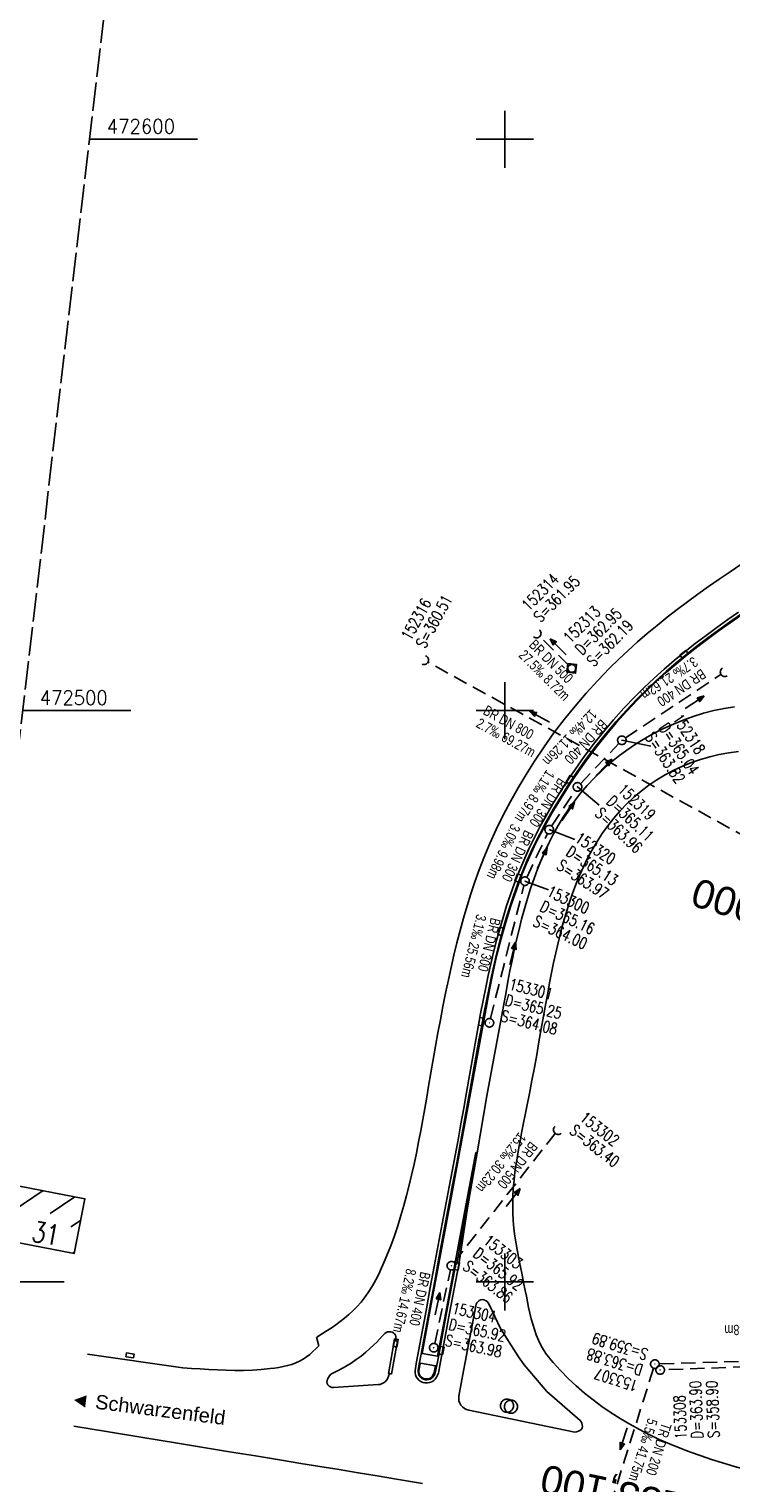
# Model space of a CAD drawing. Extents: x 510563 to 513920, y 467229 to 478797.
# Tile 26 of 67: x 510717 to 510840, y 472365 to 472619. Entities that reach past the tile are written whole.
import ezdxf
from ezdxf.enums import TextEntityAlignment as Align

# ---------------------------------------------------------------- set-up
doc = ezdxf.new("R2010")
doc.units = 0
doc.header["$LTSCALE"] = 10
doc.header["$MEASUREMENT"] = 0
for name, pattern in [('LT00', [0]), ('LT14', [0.6, 0.5, -0.1]), ('LT17', [0.15, 0.1, -0.05]), ('STRICHLINIE2', [0.375, 0.25, -0.125])]:
    doc.linetypes.add(name, pattern=pattern)
doc.layers.get('0').update_dxf_attribs({"linetype": 'LT00'})
doc.layers.add('-BLATT_94-RAND', color=7, linetype='LT14', plot=False)
for name, color, linetype in [('-Halt-Pfeil', 4, 'LT00'), ('-Haltung', 7, 'STRICHLINIE2'), ('-Haltungsbeschriftung', 140, 'LT00'), ('-Schachtbeschriftung', 5, 'LT00'), ('-ST-20', 30, 'LT17'), ('DFK_BEB_SCHR', 254, 'LT00'), ('DFK_BEBAUUNG', 250, 'LT00'), ('ORTSRICHTUNG', 7, 'Continuous'), ('V94_AFBR_BAB', 250, 'LT00'), ('V94_H_BORD', 1, 'LT00'), ('V94_KA_MULD', 182, 'LT00'), ('V94_KA_PRUF', 182, 'LT00'), ('V94_RASTER', 250, 'LT00'), ('V94_RINNE', 182, 'LT00'), ('V94_SINKK', 182, 'LT00'), ('V94_UK_DURCH', 182, 'LT00')]:
    doc.layers.add(name, color=color, linetype=linetype)
doc.styles.add('Beschrift', font='ARIAL.TTF')
doc.styles.add('Haltungsbeschriftung', font='ARIAL.TTF', dxfattribs={"width": 0.75})
doc.styles.add('schachtbeschriftung', font='romans.shx', dxfattribs={"width": 0.75, "height": 2})
doc.styles.get("Standard").update_dxf_attribs({"font": 'romans.shx'})

# ---------------------------------------------------------------- blocks, each defined once
blk = doc.blocks.new('SYMB0652')
at = {"color": 0, "linetype": 'ByBlock'}
blk.add_lwpolyline([(-0.15, -0.075), (0.15, -0.075), (0.15, 0.075), (-0.15, 0.075), (-0.15, -0.075)], dxfattribs=at)
blk = doc.blocks.new('SYMB1210')
at = {"color": 0, "linetype": 'ByBlock'}
blk.add_line((0.018815, -0.179014), (0.055623, -0.17119), dxfattribs=at)
for points in [[(-0.2, -0.2), (-0.2, 0.2), (0.2, 0.2), (0.2, -0.2), (-0.2, -0.2)], [(0.018815, 0.179014), (-0.018815, 0.179014), (-0.055623, 0.17119), (-0.09, 0.155885), (-0.120444, 0.133766), (-0.145623, 0.105801), (-0.164438, 0.073213), (-0.176067, 0.037424), (-0.18, 0)], [(-0.18, 0), (-0.176067, -0.037424), (-0.164438, -0.073213), (-0.145623, -0.105801), (-0.120444, -0.133766), (-0.09, -0.155885), (-0.055623, -0.17119), (-0.018815, -0.179014), (0.018815, -0.179014)], [(0.18, 0), (0.176067, 0.037424), (0.164438, 0.073213), (0.145623, 0.105801), (0.120444, 0.133766), (0.09, 0.155885), (0.055623, 0.17119), (0.018815, 0.179014)], [(0.055623, -0.17119), (0.09, -0.155885), (0.120444, -0.133766), (0.145623, -0.105801), (0.164438, -0.073213), (0.176067, -0.037424), (0.18, 0)]]:
    blk.add_lwpolyline(points, dxfattribs=at)
blk = doc.blocks.new('SYMB0002')
at = {"color": 0, "linetype": 'ByBlock'}
for points in [[(-0.031395, 0.499013), (-0.093691, 0.491144), (-0.154509, 0.475528), (-0.21289, 0.452414), (-0.267913, 0.422164), (-0.318712, 0.385257), (-0.364484, 0.342274), (-0.404509, 0.293893), (-0.438154, 0.240877), (-0.464888, 0.184062), (-0.484292, 0.124345), (-0.496058, 0.062667), (-0.5, 0)], [(-0.5, 0), (-0.496058, -0.062667), (-0.484292, -0.124345), (-0.464888, -0.184062), (-0.438154, -0.240877), (-0.404509, -0.293893), (-0.364485, -0.342274), (-0.318712, -0.385257), (-0.267914, -0.422164), (-0.21289, -0.452414), (-0.154509, -0.475529), (-0.093691, -0.491144), (-0.031395, -0.499014), (0.031395, -0.499014)], [(0.5, 0), (0.496057, 0.062667), (0.484292, 0.124345), (0.464888, 0.184062), (0.438153, 0.240877), (0.404509, 0.293893), (0.364484, 0.342274), (0.318712, 0.385257), (0.267913, 0.422164), (0.21289, 0.452414), (0.154509, 0.475528), (0.093691, 0.491144), (0.031395, 0.499013), (-0.031395, 0.499013)], [(0.031395, -0.499014), (0.093691, -0.491144), (0.154509, -0.475529), (0.21289, -0.452414), (0.267914, -0.422164), (0.318712, -0.385257), (0.364485, -0.342274), (0.404509, -0.293893), (0.438154, -0.240877), (0.464889, -0.184062), (0.484292, -0.124345), (0.496058, -0.062667), (0.5, 0)]]:
    blk.add_lwpolyline(points, dxfattribs=at)
blk = doc.blocks.new('SYMB0003')
at = {"color": 0, "linetype": 'ByBlock'}
for p, q in [((-0.015712, 0), (0.010166, 0.012015)), ((0, -0.021257), (-0.015712, 0)), ((0.010166, 0.012015), (0, -0.021257))]:
    blk.add_line(p, q, dxfattribs=at)
for points in [[(-0.031395, 0.499013), (-0.093691, 0.491144), (-0.154509, 0.475528), (-0.21289, 0.452414), (-0.267913, 0.422164), (-0.318712, 0.385257), (-0.364484, 0.342274), (-0.404509, 0.293893), (-0.438154, 0.240877), (-0.464888, 0.184062), (-0.484292, 0.124345), (-0.496058, 0.062667), (-0.5, 0)], [(-0.5, 0), (-0.496058, -0.062667), (-0.484292, -0.124345), (-0.464888, -0.184062), (-0.438154, -0.240877), (-0.404509, -0.293893), (-0.364485, -0.342274), (-0.318712, -0.385257), (-0.267914, -0.422164), (-0.21289, -0.452414), (-0.154509, -0.475529), (-0.093691, -0.491144), (-0.031395, -0.499014), (0.031395, -0.499014)], [(0.5, 0), (0.496057, 0.062667), (0.484292, 0.124345), (0.464888, 0.184062), (0.438153, 0.240877), (0.404509, 0.293893), (0.364484, 0.342274), (0.318712, 0.385257), (0.267913, 0.422164), (0.21289, 0.452414), (0.154509, 0.475528), (0.093691, 0.491144), (0.031395, 0.499013), (-0.031395, 0.499013)], [(0.031395, -0.499014), (0.093691, -0.491144), (0.154509, -0.475529), (0.21289, -0.452414), (0.267914, -0.422164), (0.318712, -0.385257), (0.364485, -0.342274), (0.404509, -0.293893), (0.438154, -0.240877), (0.464889, -0.184062), (0.484292, -0.124345), (0.496058, -0.062667), (0.5, 0)]]:
    blk.add_lwpolyline(points, dxfattribs=at)
blk = doc.blocks.new('SYMB1107')
at = {"color": 0, "linetype": 'ByBlock'}
for points in [[(-0.2, 0), (-0.196157, 0.039018), (-0.184776, 0.076537), (-0.166294, 0.111114), (-0.141421, 0.141421), (-0.111114, 0.166294), (-0.076537, 0.184776), (-0.039018, 0.196157), (0, 0.2)], [(0, 0.2), (0.039018, 0.196157), (0.076537, 0.184776), (0.111114, 0.166294), (0.141421, 0.141421), (0.166294, 0.111114), (0.184776, 0.076537), (0.196157, 0.039018), (0.2, 0)]]:
    blk.add_lwpolyline(points, dxfattribs=at)
blk = doc.blocks.new('SYMB0070')
at = {"color": 0, "linetype": 'ByBlock'}
for p, q in [((-0.5, 0), (0.2, 0)), ((0.5, 0), (0.2, 0.1)), ((0.2, 0.1), (0.2, 0)), ((0.468, 0), (0.21, 0.086)), ((0.21, 0.086), (0.21, -0.086)), ((0.21, -0.086), (0.468, 0)), ((0.22, -0.072), (0.437, 0)), ((0.23, -0.058), (0.405, 0)), ((0.24, -0.045), (0.374, 0)), ((0.342, 0), (0.25, 0.031)), ((0.25, 0.031), (0.25, -0.031)), ((0.25, -0.031), (0.342, 0)), ((0.26, -0.017), (0.31, 0)), ((0.27, -0.003), (0.279, 0))]:
    blk.add_line(p, q, dxfattribs=at)
for points in [[(0.2, 0), (0.2, -0.1), (0.5, 0)], [(0.437, 0), (0.22, 0.072), (0.22, -0.072)], [(0.405, 0), (0.23, 0.058), (0.23, -0.058)], [(0.374, 0), (0.24, 0.045), (0.24, -0.045)], [(0.31, 0), (0.26, 0.017), (0.26, -0.017)], [(0.279, 0), (0.27, 0.003), (0.27, -0.003)]]:
    blk.add_lwpolyline(points, dxfattribs=at)

msp = doc.modelspace()

# ---------------------------------------------------------------- linework, layer by layer
at = {"layer": '-BLATT_94-RAND'}
msp.add_lwpolyline([(510744.52, 472747.01), (510637.26, 471828.25), (511074.29, 471777.23), (511181.55, 472695.99), (510744.52, 472747.01)], dxfattribs=at)
at = {"layer": '-Haltung'}
for p, q in [((510811.18, 472507.91), (510806.07, 472513)), ((510845.9, 472475.82), (510786.53, 472508.49)), ((510821.1, 472495.21), (510837.86, 472506.35)), ((510813.24, 472487.18), (510819.96, 472494.26)), ((510808.2, 472479.79), (510812.31, 472486.02)), ((510803.85, 472470.81), (510807.46, 472478.48)), ((510797.49, 472446.08), (510803.35, 472469.41)), ((510791.12, 472403.42), (510808.85, 472426.02)), ((510787.74, 472389.21), (510790.5, 472402.09)), ((510863.36, 472386.79), (510827, 472385.63)), ((510864.9, 472385.98), (510827.92, 472384.62)), ((510826.02, 472384.89), (510813.92, 472346.5))]:
    msp.add_line(p, q, dxfattribs=at)
at = {"layer": '-Schachtbeschriftung'}
for p, q in [((510820.48, 472494.8), (510825.55, 472493.75)), ((510812.72, 472486.64), (510816.51, 472483.46)), ((510807.78, 472479.16), (510812.25, 472477.45)), ((510803.53, 472470.14), (510807.66, 472468.6))]:
    msp.add_line(p, q, dxfattribs=at)
at = {"layer": 'DFK_BEB_SCHR'}
for p, q in [((510719.24, 472415.98), (510712.4, 472411.35)), ((510720.49, 472412), (510724.79, 472414.9)), ((510725.82, 472410.77), (510724.13, 472409.63)), ((510724.45, 472405.01), (510724.73, 472405.2))]:
    msp.add_line(p, q, dxfattribs=at)
at = {"layer": 'DFK_BEBAUUNG'}
msp.add_polyline3d([(510713.31, 472417.12, 0), (510726.57, 472414.56, 0), (510724.68, 472404.97, 0), (510711.67, 472407.5, 0), (510712.51, 472411.93, 0), (510712.29, 472411.97, 0), (510713.31, 472417.12, 0)], dxfattribs=at)
at = {"layer": 'V94_AFBR_BAB'}
msp.add_line((510767.5, 472388.81), (510767.1, 472390.31), dxfattribs=at)
for points in [[(510841.31, 472525.56), (510839.41, 472524.29), (510837.52, 472523.01), (510835.64, 472521.7), (510833.77, 472520.38), (510831.96, 472519.05), (510830.17, 472517.7), (510828.4, 472516.33), (510826.65, 472514.92), (510824.93, 472513.49), (510823.23, 472512.02), (510821.56, 472510.53), (510819.93, 472508.99), (510818.33, 472507.43), (510816.25, 472505.28), (510814.23, 472503.06), (510812.29, 472500.79), (510810.41, 472498.46), (510808.6, 472496.08), (510806.86, 472493.64), (510805.19, 472491.15), (510803.73, 472488.84), (510802.32, 472486.48), (510800.99, 472484.1), (510799.71, 472481.67), (510798.51, 472479.21), (510797.39, 472476.72), (510796.33, 472474.2), (510795.53, 472472.13), (510794.78, 472470.04), (510794.07, 472467.93), (510793.41, 472465.81), (510792.78, 472463.67), (510792.19, 472461.52), (510791.64, 472459.36), (510791.11, 472457.2), (510790.61, 472455.03), (510790.14, 472452.85), (510789.65, 472450.54), (510789.19, 472448.22), (510788.75, 472445.9), (510788.32, 472443.58), (510787.9, 472441.25), (510787.49, 472438.92), (510787.08, 472436.59), (510786.68, 472434.26), (510786.35, 472432.31), (510786, 472430.36), (510785.66, 472428.4), (510785.3, 472426.45), (510784.93, 472424.51), (510784.54, 472422.56), (510784.13, 472420.63), (510783.7, 472418.7), (510783.28, 472416.91), (510782.82, 472415.13), (510782.34, 472413.36), (510781.83, 472411.6), (510781.28, 472409.84), (510780.69, 472408.09), (510780.06, 472406.34), (510779.39, 472404.61), (510778.93, 472403.52), (510778.46, 472402.44), (510777.96, 472401.38), (510777.42, 472400.34), (510776.85, 472399.32), (510776.24, 472398.33), (510775.59, 472397.38), (510774.88, 472396.47), (510774.13, 472395.61), (510773.45, 472394.93), (510772.74, 472394.27), (510771.99, 472393.65), (510771.22, 472393.06), (510770.43, 472392.48), (510769.62, 472391.92), (510768.79, 472391.38), (510767.96, 472390.84), (510767.12, 472390.31)], [(510795.2, 472422.59), (510796.84, 472432.55), (510800.22, 472450.77), (510800.56, 472452.6), (510800.91, 472454.43), (510801.28, 472456.25), (510801.66, 472458.08), (510802.06, 472459.89), (510802.49, 472461.71), (510802.94, 472463.51), (510803.43, 472465.31), (510803.95, 472467.1), (510804.52, 472468.87), (510805.12, 472470.63), (510805.72, 472472.23), (510806.35, 472473.8), (510807.03, 472475.36), (510807.76, 472476.9), (510808.53, 472478.42), (510809.36, 472479.9), (510810.24, 472481.36), (510811.18, 472482.79), (510812.17, 472484.17), (510813.23, 472485.52), (510814.42, 472486.91), (510815.68, 472488.25), (510817.01, 472489.54), (510818.4, 472490.77), (510819.84, 472491.95), (510821.34, 472493.06), (510822.88, 472494.11), (510824.47, 472495.1), (510826.11, 472496.02), (510827.78, 472496.87), (510829.48, 472497.65), (510831.21, 472498.35), (510832.97, 472498.98), (510834.75, 472499.53), (510836.55, 472499.99), (510838.36, 472500.38), (510840.18, 472500.67)], [(510840.87, 472492.81), (510839.19, 472492.59), (510837.52, 472492.29), (510835.87, 472491.92), (510834.24, 472491.46), (510832.64, 472490.91), (510831.07, 472490.28), (510829.54, 472489.57), (510828.05, 472488.78), (510826.61, 472487.9), (510825.22, 472486.94), (510823.87, 472485.92), (510822.58, 472484.82), (510821.35, 472483.66), (510820.17, 472482.44), (510819.06, 472481.17), (510818.01, 472479.84), (510817.04, 472478.48), (510816.13, 472477.07), (510815.28, 472475.62), (510814.49, 472474.15), (510813.75, 472472.64), (510813.07, 472471.11), (510812.43, 472469.56), (510811.84, 472467.99), (510811.26, 472466.28), (510810.72, 472464.57), (510810.21, 472462.84), (510809.75, 472461.11), (510809.32, 472459.36), (510808.91, 472457.61), (510808.53, 472455.85), (510808.18, 472454.09), (510807.83, 472452.33), (510807.51, 472450.56), (510807.19, 472448.8), (510806.78, 472446.54), (510806.38, 472444.28), (510805.98, 472442.02), (510805.58, 472439.76), (510805.18, 472437.5), (510804.76, 472435.24), (510804.33, 472432.97), (510803.88, 472430.7), (510803.59, 472429.27), (510803.3, 472427.83), (510803.01, 472426.4), (510802.73, 472424.96), (510802.46, 472423.53), (510802.21, 472422.09), (510801.98, 472420.65), (510801.78, 472419.22), (510801.62, 472417.78), (510801.49, 472416.35), (510801.41, 472414.92), (510801.38, 472413.49), (510801.41, 472412.07), (510801.49, 472410.72), (510801.61, 472409.37), (510801.78, 472408.02), (510801.98, 472406.68), (510802.21, 472405.33), (510802.47, 472403.98), (510802.74, 472402.62), (510803.02, 472401.26), (510803.3, 472399.89), (510803.58, 472398.51), (510803.77, 472397.52), (510803.97, 472396.52), (510804.17, 472395.53), (510804.39, 472394.54), (510804.62, 472393.56), (510804.88, 472392.6), (510805.17, 472391.65), (510805.5, 472390.72), (510805.88, 472389.82), (510806.3, 472388.94), (510806.78, 472388.09), (510807.32, 472387.28), (510807.68, 472386.81), (510808.05, 472386.35), (510808.44, 472385.9), (510809.73, 472384.48), (510811.08, 472383.11), (510812.48, 472381.8), (510813.94, 472380.55), (510815.44, 472379.35), (510816.99, 472378.2), (510818.58, 472377.11), (510820.2, 472376.07), (510821.86, 472375.08), (510823.55, 472374.15), (510825.08, 472373.37)], [(510812.24, 472373.69), (510812.57, 472373.78), (510812.88, 472373.89), (510813.15, 472374.02), (510813.37, 472374.19), (510813.52, 472374.41), (510813.58, 472374.68), (510813.56, 472374.97), (510813.48, 472375.26), (510813.35, 472375.53), (510813.16, 472375.74), (510807.37, 472380.83), (510803.41, 472385.48), (510802.42, 472386.9), (510799.28, 472391.83), (510797.29, 472396.05), (510797.12, 472396.32), (510796.91, 472396.56), (510796.64, 472396.75), (510796.35, 472396.87), (510796.05, 472396.9), (510795.79, 472396.85), (510795.54, 472396.72), (510795.32, 472396.55), (510795.13, 472396.33), (510794.99, 472396.09), (510794.91, 472395.83), (510793.07, 472385.95), (510792.78, 472384.42), (510791.98, 472380.03), (510791.95, 472379.61), (510791.99, 472379.2), (510792.12, 472378.79), (510792.32, 472378.43), (510792.6, 472378.11), (510792.95, 472377.86), (510793.33, 472377.68), (510793.74, 472377.56), (510812.24, 472373.69)], [(510769.56, 472383.83), (510770.28, 472384.21), (510771, 472384.58), (510771.71, 472384.97), (510772.42, 472385.37), (510773.11, 472385.79), (510774, 472386.39), (510774.87, 472387.02), (510775.71, 472387.7), (510776.42, 472388.32), (510777.11, 472388.96), (510777.6, 472389.46), (510778.09, 472389.96), (510778.57, 472390.48), (510779.04, 472390.99)], [(510779.04, 472390.99), (510779.26, 472391.15), (510779.51, 472391.25), (510779.78, 472391.29), (510780.05, 472391.27), (510780.3, 472391.2), (510780.54, 472391.07), (510780.73, 472390.89), (510780.87, 472390.67), (510780.96, 472390.42), (510780.95, 472389.66)], [(510765.91, 472387.32), (510766.45, 472387.8), (510766.97, 472388.3), (510767.5, 472388.81)], [(510727, 472387.36), (510743.69, 472384.98), (510745.2, 472384.87), (510746.72, 472384.76), (510748.23, 472384.67), (510749.75, 472384.59), (510751.28, 472384.54), (510752.8, 472384.51), (510754.33, 472384.52), (510755.87, 472384.57), (510757.41, 472384.67), (510758.97, 472384.82), (510759.73, 472384.91), (510760.5, 472385.03), (510761.25, 472385.17), (510762, 472385.34), (510762.73, 472385.56), (510763.43, 472385.81), (510764.11, 472386.12), (510764.76, 472386.48), (510765.35, 472386.88), (510765.91, 472387.32)], [(510777.83, 472382.04), (510770.05, 472381.49), (510769.78, 472381.52), (510769.52, 472381.62), (510769.27, 472381.78), (510769.07, 472381.98), (510768.94, 472382.2), (510768.89, 472382.46), (510768.92, 472382.73), (510769.02, 472383), (510769.17, 472383.28), (510769.35, 472383.55), (510769.56, 472383.83)], [(510779.83, 472383.94), (510779.68, 472383.48), (510779.46, 472383.04), (510779.18, 472382.65), (510778.9, 472382.38), (510778.58, 472382.19), (510778.21, 472382.07), (510777.83, 472382.04)], [(510724.63, 472374.75), (510730.68, 472373.76), (510736.72, 472372.77), (510742.76, 472371.78), (510747.31, 472371.03), (510751.86, 472370.28), (510756.41, 472369.53), (510760.97, 472368.78), (510764.31, 472368.24), (510767.66, 472367.69), (510771.01, 472367.14), (510774.36, 472366.59), (510777.71, 472366.03), (510781.05, 472365.47), (510785.6, 472364.69)], [(510825.08, 472373.37), (510825.26, 472373.28), (510827.03, 472372.43), (510828.83, 472371.64), (510830.65, 472370.9), (510832.48, 472370.2), (510834.32, 472369.55), (510836.18, 472368.92), (510838.05, 472368.34), (510840.19, 472367.7), (510842.34, 472367.1), (510844.5, 472366.53), (510846.66, 472365.99), (510848.83, 472365.47), (510851.01, 472364.98), (510852.99, 472364.54)]]:
    msp.add_lwpolyline(points, dxfattribs=at)
at = {"layer": 'V94_H_BORD'}
for points in [[(510794.91, 472422.66), (510793.19, 472413.37), (510789.69, 472394.67), (510788.25, 472387.03), (510785.56, 472387.44), (510786.95, 472395.16), (510790.42, 472413.78), (510793.98, 472433.05), (510797.38, 472451.44), (510797.97, 472454.35), (510798.63, 472457.25), (510799.37, 472460.13), (510800.18, 472462.98), (510801.07, 472465.81), (510802.04, 472468.62), (510803.07, 472471.41), (510803.81, 472473.23), (510804.61, 472475.04), (510805.45, 472476.83), (510806.34, 472478.59), (510807.27, 472480.33), (510808.24, 472482.06), (510809.26, 472483.76), (510810.3, 472485.44), (510811.38, 472487.1), (510812.9, 472489.35), (510814.47, 472491.55), (510816.1, 472493.71), (510817.78, 472495.82), (510819.53, 472497.89), (510821.33, 472499.9), (510823.19, 472501.86), (510824.85, 472503.52), (510826.56, 472505.13), (510828.3, 472506.7), (510830.08, 472508.23), (510831.9, 472509.73), (510833.74, 472511.19), (510835.61, 472512.61), (510837.5, 472514.01), (510839.4, 472515.37), (510841.32, 472516.7)], [(510785.24, 472385.8), (510785.15, 472385.46), (510785.08, 472385.11), (510785.02, 472384.75), (510784.99, 472384.48), (510784.99, 472384.21), (510785.02, 472383.95), (510785.11, 472383.71), (510785.28, 472383.46), (510785.51, 472383.26), (510785.8, 472383.11), (510786.11, 472383.02), (510786.38, 472383.01), (510786.64, 472383.04), (510786.89, 472383.12), (510787.11, 472383.25), (510787.29, 472383.44), (510787.43, 472383.66), (510787.55, 472383.91), (510787.66, 472384.17), (510787.9, 472385.33), (510785.24, 472385.8)]]:
    msp.add_lwpolyline(points, dxfattribs=at)
at = {"layer": 'V94_RASTER'}
for p, q in [((510800, 472595), (510800, 472605)), ((510727.36, 472600), (510746.27, 472600)), ((510795, 472600), (510805, 472600)), ((510800, 472495), (510800, 472505)), ((510734.59, 472500), (510715.68, 472500)), ((510805, 472500), (510795, 472500)), ((510800, 472395), (510800, 472405)), ((510704.01, 472400), (510722.92, 472400)), ((510795, 472400), (510805, 472400))]:
    msp.add_line(p, q, dxfattribs=at)
at = {"layer": 'V94_RINNE'}
for p, q in [((510780.95, 472389.66), (510781.23, 472389.6)), ((510780.16, 472383.87), (510779.83, 472383.94))]:
    msp.add_line(p, q, dxfattribs=at)
for points in [[(510840.9, 472517.25), (510838.99, 472515.92), (510837.09, 472514.56), (510835.2, 472513.16), (510833.32, 472511.73), (510831.47, 472510.27), (510829.65, 472508.77), (510827.87, 472507.23), (510826.12, 472505.65), (510824.4, 472504.04), (510822.73, 472502.38), (510820.84, 472500.4), (510819.01, 472498.36), (510817.25, 472496.27), (510815.54, 472494.13), (510813.89, 472491.94), (510812.29, 472489.7), (510810.76, 472487.43), (510809.56, 472485.55), (510808.4, 472483.65), (510807.28, 472481.72), (510806.21, 472479.77), (510805.19, 472477.79), (510804.22, 472475.79), (510803.31, 472473.77), (510802.45, 472471.72), (510801.69, 472469.77), (510800.98, 472467.8), (510800.31, 472465.81), (510799.69, 472463.8), (510799.11, 472461.78), (510798.57, 472459.76), (510798.05, 472457.72), (510797.57, 472455.67), (510797.11, 472453.62), (510796.68, 472451.56), (510796.22, 472449.27), (510795.78, 472446.97), (510795.35, 472444.67), (510794.94, 472442.37), (510794.53, 472440.07), (510794.13, 472437.77), (510793.73, 472435.47), (510793.33, 472433.17), (510792.83, 472430.41), (510792.33, 472427.65), (510791.82, 472424.89), (510791.3, 472422.13), (510790.78, 472419.38), (510790.26, 472416.62), (510789.74, 472413.86), (510789.04, 472410.15), (510788.35, 472406.44), (510787.67, 472402.72), (510786.98, 472399.01), (510786.3, 472395.3)], [(510841.23, 472516.83), (510839.31, 472515.49), (510837.41, 472514.13), (510835.52, 472512.74), (510833.65, 472511.32), (510831.82, 472509.86), (510830, 472508.37), (510828.23, 472506.84), (510826.48, 472505.27), (510824.78, 472503.66), (510823.11, 472502.01), (510821.23, 472500.04), (510819.41, 472498.01), (510817.65, 472495.93), (510815.95, 472493.8), (510814.31, 472491.62), (510812.72, 472489.39), (510811.2, 472487.13), (510809.84, 472484.99), (510808.54, 472482.82), (510807.29, 472480.62), (510806.11, 472478.39), (510804.99, 472476.12), (510803.94, 472473.83), (510802.96, 472471.5), (510802.21, 472469.56), (510801.51, 472467.6), (510800.86, 472465.63), (510800.25, 472463.64), (510799.67, 472461.63), (510799.13, 472459.62), (510798.62, 472457.6), (510798.14, 472455.57), (510797.69, 472453.53), (510797.25, 472451.49), (510796.78, 472449.2), (510796.34, 472446.9), (510795.9, 472444.6), (510795.48, 472442.3), (510795.07, 472440), (510794.66, 472437.7), (510794.25, 472435.39), (510793.84, 472433.09), (510793.26, 472429.87), (510792.67, 472426.66), (510792.07, 472423.44), (510791.47, 472420.22), (510790.87, 472417.01), (510790.27, 472413.79), (510789.4, 472409.15), (510788.54, 472404.5), (510787.68, 472399.85), (510786.82, 472395.2)], [(510786.3, 472395.3), (510784.58, 472386.03), (510784.5, 472385.65), (510784.43, 472385.26), (510784.36, 472384.87), (510784.33, 472384.49), (510784.33, 472384.11), (510784.39, 472383.75), (510784.51, 472383.4), (510784.72, 472383.09), (510784.99, 472382.82), (510785.31, 472382.59), (510785.67, 472382.42), (510786.05, 472382.33), (510786.46, 472382.31), (510786.86, 472382.37), (510787.24, 472382.51), (510787.57, 472382.72), (510787.85, 472382.99), (510788.08, 472383.31), (510788.26, 472383.67), (510788.39, 472384.04), (510788.47, 472384.36), (510788.52, 472384.69), (510788.57, 472385.02), (510788.63, 472385.34), (510790.34, 472394.51), (510791.96, 472403.04), (510793.54, 472413.29), (510795.2, 472422.59)], [(510786.82, 472395.2), (510785.37, 472387.37), (510785.11, 472385.92), (510785.05, 472385.59), (510784.97, 472385.25), (510784.9, 472384.91), (510784.86, 472384.58), (510784.85, 472384.25), (510784.89, 472383.94), (510785, 472383.64), (510785.19, 472383.37), (510785.45, 472383.14), (510785.76, 472382.97), (510786.09, 472382.87), (510786.39, 472382.85), (510786.68, 472382.89), (510786.96, 472382.99), (510787.22, 472383.14), (510787.44, 472383.34), (510787.62, 472383.57), (510787.76, 472383.83), (510787.84, 472384.11), (510788.13, 472385.42), (510788.41, 472386.87), (510789.83, 472394.59), (510791.43, 472403.16), (510791.61, 472403.11), (510793.34, 472413.3), (510795.03, 472422.68), (510795.2, 472422.59)], [(510780.95, 472389.66), (510780.73, 472389.67), (510780.45, 472388.29), (510780.19, 472386.86), (510779.64, 472383.99), (510779.83, 472383.94)], [(510781.23, 472389.6), (510780.72, 472386.75), (510780.16, 472383.87)]]:
    msp.add_lwpolyline(points, dxfattribs=at)

# ---------------------------------------------------------------- block references
at = {"layer": '-Halt-Pfeil', "zscale": 4}
for p, xscale, yscale, rotation in [((510809.33, 472511.16), 3.999999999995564, 3.999999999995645, 135.1546139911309), ((510833.2, 472501.46), 4.000000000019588, 3.999999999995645, 33.59513399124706), ((510806.08, 472498.95), 3.999999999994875, 3.999999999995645, 151.1764839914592), ((510817.33, 472490.03), 4.000000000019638, 3.999999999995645, 46.44162399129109), ((510811.09, 472482.35), 4.00000000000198, 3.999999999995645, 56.55689399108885), ((510806.56, 472474.22), 4.000000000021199, 3.999999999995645, 64.77655399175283), ((510801.39, 472457.5), 3.999999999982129, 3.999999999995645, 75.90964399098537), ((510801.48, 472414.77), 3.999999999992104, 3.999999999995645, 51.88117399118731), ((510788.24, 472396.18), 4.000000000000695, 3.999999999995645, 77.8912839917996), ((510820.79, 472372.54), 4.000000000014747, 3.999999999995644, 252.5055639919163)]:
    msp.add_blockref('SYMB0070', p, dxfattribs=dict(at, xscale=xscale, yscale=yscale, rotation=rotation))
at = {"layer": 'V94_KA_MULD', "xscale": 3.799999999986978, "yscale": 3.799999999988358, "zscale": 3.8, "rotation": 263.3409047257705}
msp.add_blockref('SYMB1210', (510811.72, 472507.38), dxfattribs=at)
at = {"layer": 'V94_KA_PRUF', "xscale": 1.500000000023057, "yscale": 1.5, "zscale": 1.5, "rotation": 263.3409047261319}
for p in [(510820.48, 472494.8), (510812.72, 472486.64), (510807.78, 472479.16), (510803.53, 472470.14), (510797.31, 472445.35), (510790.66, 472402.83), (510787.58, 472388.48), (510826.25, 472385.61), (510827.17, 472384.59)]:
    msp.add_blockref('SYMB0003', p, dxfattribs=at)
at = {"layer": 'V94_KA_PRUF', "color": 1, "xscale": 2.300000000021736, "yscale": 2.300000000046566, "zscale": 2.3, "rotation": 263.340904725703}
for p in [(510800.39, 472378.33), (510801.08, 472378.16)]:
    msp.add_blockref('SYMB0002', p, dxfattribs=at)
at = {"layer": 'V94_SINKK', "yscale": 4.5, "zscale": 4.5}
for p, xscale, rotation in [((510831.36, 472509.83), 4.499999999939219, 38.41631517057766), ((510811.36, 472487.92), 4.500000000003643, 237.3788692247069), ((510802.32, 472470.7), 4.500000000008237, 248.7794270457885), ((510799.26, 472461.38), 4.500000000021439, 254.956157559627), ((510795.85, 472445.54), 4.500000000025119, 259.8218131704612), ((510791.64, 472402.76), 4.499999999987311, 259.2443532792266), ((510780.93, 472389.33), 4.500000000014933, 259.8403447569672), ((510788.92, 472387.99), 4.499999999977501, 79.42486928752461)]:
    msp.add_blockref('SYMB0652', p, dxfattribs=dict(at, xscale=xscale, rotation=rotation))
at = {"layer": 'V94_SINKK', "color": 1, "xscale": 4.500000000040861, "yscale": 4.5, "zscale": 4.5, "rotation": 351.9086996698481}
msp.add_blockref('SYMB0652', (510734.44, 472387.13), dxfattribs=at)
at = {"layer": 'V94_UK_DURCH', "zscale": 4}
for p, xscale, yscale, rotation in [((510805.54, 472513.52), 3.999999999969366, 4.000000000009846, 228.5411031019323), ((510785.87, 472508.85), 3.999999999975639, 3.99999999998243, 248.7592431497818), ((510838.49, 472506.76), 4.000000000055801, 3.999999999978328, 121.3555076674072), ((510809.32, 472426.61), 3.999999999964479, 4.000000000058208, 133.1373666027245)]:
    msp.add_blockref('SYMB1107', p, dxfattribs=dict(at, xscale=xscale, yscale=yscale, rotation=rotation))

# ---------------------------------------------------------------- texts
at = {"layer": '-Haltungsbeschriftung', "style": 'Haltungsbeschriftung', "width": 0.75}
for s, rotation, p in [('27.5‰ 8.72m', 315.1546, (510802.29, 472509.54)), ('BR DN 500', 315.1546, (510804.09, 472511.35)), ('3.7‰ 21.62m', 213.5951, (510832.98, 472509.51)), ('BR DN 400', 213.5951, (510834.39, 472507.38)), ('BR DN 800', 331.1765, (510796.05, 472499.45)), ('12.4‰ 11.26m', 226.4416, (510814.99, 472500.37)), ('2.7‰ 69.27m', 331.1765, (510794.82, 472497.21)), ('BR DN 400', 226.4416, (510816.84, 472498.61)), ('1.1‰ 8.97m', 236.5569, (510807.34, 472489.76)), ('BR DN 300', 236.5569, (510809.47, 472488.35)), ('3.0‰ 9.98m', 244.7766, (510801.18, 472480.31)), ('BR DN 300', 244.7766, (510803.49, 472479.22)), ('3.1‰ 25.56m', 255.9096, (510795.09, 472464.47)), ('BR DN 300', 255.9096, (510797.57, 472463.85)), ('15.2‰ 30.23m', 231.8812, (510802.47, 472426.29)), ('BR DN 500', 231.8812, (510804.48, 472424.71)), ('8.2‰ 14.67m', 257.8913, (510782.78, 472402.42)), ('BR DN 400', 257.8913, (510785.28, 472401.89)), ('4.2‰ 37.88m', 181.8207, (510849.7, 472392.78)), ('5.5‰ 41.75m', 252.5056, (510825.05, 472376.25)), ('TR DN 200', 252.5056, (510827.49, 472375.48))]:
    msp.add_text(s, height=1.8, rotation=rotation, dxfattribs=at).set_placement(p)
at = {"layer": '-Schachtbeschriftung', "style": 'schachtbeschriftung', "width": 0.75}
for s, rotation, p in [('152314', 45.1546, (510804.2, 472517.32)), ('S=361.95', 45.1546, (510806.24, 472515.29)), ('152316', 61.1765, (510783.54, 472512.13)), ('S=360.51', 61.1765, (510786.06, 472510.74)), ('152313', 45.1546, (510811.48, 472511.62)), ('D=362.95', 45.1546, (510813.52, 472509.59)), ('S=362.19', 45.1546, (510815.56, 472507.55)), ('D=365.04', 303.5951, (510826.87, 472496.94)), ('152318', 303.5951, (510829.27, 472498.54)), ('S=363.82', 303.5951, (510824.47, 472495.35)), ('D=365.11', 316.4416, (510817.62, 472483.86)), ('152319', 316.4416, (510819.6, 472485.95)), ('S=363.96', 316.4416, (510815.63, 472481.78)), ('152320', 326.5569, (510812.09, 472477.19)), ('D=365.13', 326.5569, (510810.5, 472474.79)), ('S=363.97', 326.5569, (510808.92, 472472.38)), ('153300', 334.7766, (510807.21, 472467.63)), ('D=365.16', 334.7766, (510805.98, 472465.02)), ('S=364.00', 334.7766, (510804.76, 472462.41)), ('153301', 345.9096, (510800.59, 472451.24)), ('D=365.25', 345.9096, (510799.89, 472448.44)), ('S=364.08', 345.9096, (510799.19, 472445.65)), ('153302', 321.8812, (510812.94, 472428.39)), ('S=363.40', 321.8812, (510811.16, 472426.12)), ('D=365.92', 321.8812, (510794.27, 472404.6)), ('153303', 321.8812, (510796.05, 472406.87)), ('S=363.86', 321.8812, (510792.5, 472402.34)), ('153304', 347.8913, (510790.65, 472394.48)), ('D=365.92', 347.8913, (510790.05, 472391.66)), ('S=363.98', 347.8913, (510789.45, 472388.85)), ('S=359.89', 162.5056, (510825.22, 472388.17)), ('D=363.88', 162.5056, (510824.36, 472385.42)), ('153307', 162.5056, (510823.49, 472382.67)), ('D=363.90', 92.1036, (510834.68, 472372.62)), ('S=358.90', 92.1036, (510837.55, 472372.72)), ('153308', 92.1036, (510831.8, 472372.51))]:
    msp.add_text(s, height=2, rotation=rotation, dxfattribs=at).set_placement(p)
at = {"layer": '-ST-20', "style": 'Beschrift'}
for s, rotation, p in [('153,000', -197.1767, (510857.07, 472460.95)), ('153,100', -191.9274, (510831.1, 472360.44))]:
    msp.add_text(s, height=5, rotation=rotation, dxfattribs=at).set_placement(p, align=Align.MIDDLE_LEFT)
at = {"layer": 'DFK_BEBAUUNG', "width": 0.75}
msp.add_text('31', height=3.6, rotation=-11.0055, dxfattribs=at).set_placement((510717.12, 472407.15))
at = {"layer": 'ORTSRICHTUNG', "insert": (510737.41, 472376.62), "char_height": 2.5, "width": 27.7783, "attachment_point": 8, "rotation": 352.7524, "style": 'Beschrift'}
msp.add_mtext('◄ Schwarzenfeld', dxfattribs=at)
at = {"layer": 'V94_RASTER'}
for s, width, p in [(' 472600', 0.931, (510728.77, 472601)), (' 472500', 0.924, (510717.09, 472501))]:
    msp.add_text(s, height=2.5, rotation=0.0005, dxfattribs=dict(at, width=width)).set_placement(p)

doc.saveas('drawing.dxf')
